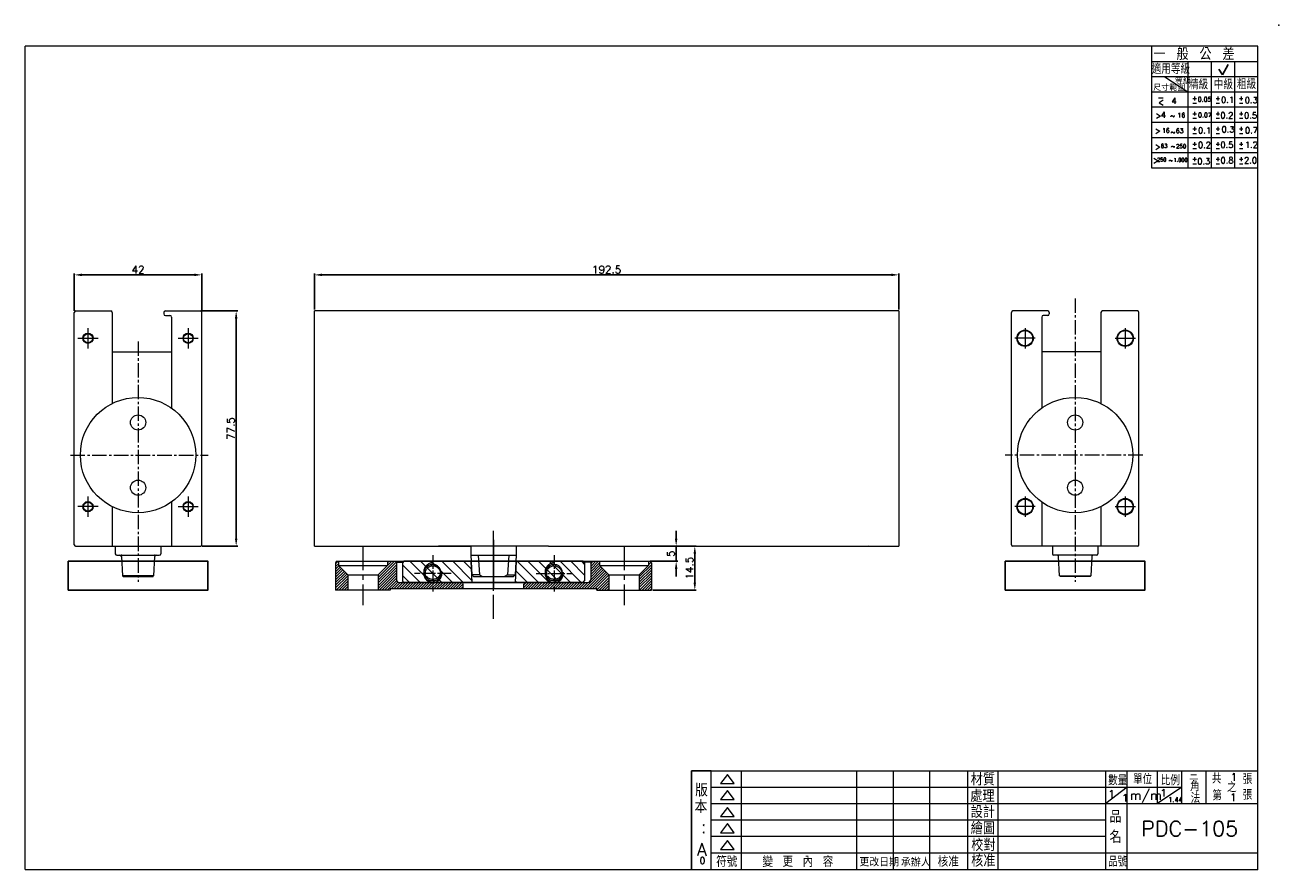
# Model space of a CAD drawing. Extents: x -2045 to 651, y 128 to 888.
# Tile 5 of 9: x -875 to -462, y 149 to 427. Entities that reach past the tile are written whole.
import ezdxf

# ---------------------------------------------------------------- set-up
doc = ezdxf.new("R2010")
doc.units = 0
doc.header["$LTSCALE"] = 0.5
doc.header["$MEASUREMENT"] = 0
for name, pattern in [('CENTER', [50.8, 31.75, -6.35, 6.35, -6.35]), ('CENTER2', [28.575, 19.05, -3.175, 3.175, -3.175]), ('HIDDEN2', [4.7625, 3.175, -1.5875])]:
    doc.linetypes.add(name, pattern=pattern)
doc.layers.get('0').update_dxf_attribs({"linetype": 'CONTINUOUS'})
doc.layers.get('DEFPOINTS').update_dxf_attribs({"linetype": 'CONTINUOUS'})
for name, color, linetype, lineweight in [('\\M+5CCEE\\M+5B3E4\\M+5CFDF', 4, 'CONTINUOUS', 15), ('\\M+5CFB8\\M+5CAB5\\M+5CFDF', 2, 'CONTINUOUS', 15), ('\\M+5D6D0\\M+5D0C4\\M+5CFDF', 1, 'CENTER', 15)]:
    doc.layers.add(name, color=color, linetype=linetype, lineweight=lineweight)
doc.layers.add('CENTER', color=3, linetype='CENTER2')
doc.layers.add('DIM', color=1, linetype='CONTINUOUS')
doc.styles.add('007', font='txt.shx', dxfattribs={"bigfont": 'chineset.shx'})
doc.styles.get("Standard").update_dxf_attribs({"font": 'txt.shx', "bigfont": 'chineset.shx'})
doc.dimstyles.new('A4', dxfattribs={"dimtxt": 2.5, "dimasz": 2.5, "dimexe": 0.5, "dimexo": 0.5, "dimgap": 0.5, "dimtad": 1, "dimdsep": 46, "dimtxsty": '007', "dimcen": 2.5, "dimclrd": 3, "dimclre": 3, "dimclrt": 3, "dimazin": 2, "dimtfac": 1, "dimtmove": 0, "dimatfit": 3, "dimfxl": 0, "dimtolj": 1, "dimtzin": 0, "dimlwd": -1, "dimlwe": -1, "dimarcsym": 0})

# ---------------------------------------------------------------- blocks, each defined once
blk = doc.blocks.new('A$C06CF1163')
at = {"color": 0}
for p, q in [((99.97, 42.57), (106.5, 42.57)), ((99.97, 10), (99.97, 42.57))]:
    blk.add_line(p, q, dxfattribs=at)
for s, p in [('版', (101.21, 34.06)), ('本 ', (101.02, 28.61)), (':', (103.15, 22.02)), ('A', (101.76, 14.49))]:
    blk.add_text(s, height=4.2, dxfattribs=at).set_placement(p)
blk = doc.blocks.new('1')
for p, q in [((398.43, 277.62), (400.25, 280.97)), ((397.24, 279.43), (398.43, 277.62))]:
    blk.add_line(p, q)
blk = doc.blocks.new('*D15')
at = {"color": 3}
for p, q in [((-660.05, 258.11), (-660.05, 260.61)), ((-668.61, 255.61), (-659.55, 255.61)), ((-660.05, 250.61), (-660.05, 255.61)), ((-668.61, 250.61), (-659.55, 250.61)), ((-660.05, 248.11), (-660.05, 245.61))]:
    blk.add_line(p, q, dxfattribs=at)
for points in [[(-660.47, 258.11), (-659.64, 258.11), (-660.05, 255.61)], [(-660.47, 248.11), (-659.64, 248.11), (-660.05, 250.61)]]:
    blk.add_solid(points, dxfattribs=at)
at = {"layer": 'DEFPOINTS', "color": 0}
for p in [(-669.11, 255.61), (-660.05, 255.61), (-669.11, 250.61)]:
    blk.add_point(p, dxfattribs=at)
at = {"color": 3, "insert": (-661.8, 253.11), "char_height": 2.5, "attachment_point": 5, "rotation": 90, "style": '007'}
blk.add_mtext('\\A1;5', dxfattribs=at)
blk = doc.blocks.new('*D16')
at = {"color": 3}
for p, q in [((-659.55, 255.61), (-653.41, 255.61)), ((-653.91, 243.61), (-653.91, 253.11)), ((-667.71, 241.11), (-653.41, 241.11))]:
    blk.add_line(p, q, dxfattribs=at)
for points in [[(-654.33, 253.11), (-653.5, 253.11), (-653.91, 255.61)], [(-654.33, 243.61), (-653.5, 243.61), (-653.91, 241.11)]]:
    blk.add_solid(points, dxfattribs=at)
at = {"layer": 'DEFPOINTS', "color": 0}
for p in [(-660.05, 255.61), (-653.91, 255.61), (-668.21, 241.11)]:
    blk.add_point(p, dxfattribs=at)
at = {"color": 3, "insert": (-655.66, 248.36), "char_height": 2.5, "attachment_point": 5, "rotation": 90, "style": '007'}
blk.add_mtext('\\A1;14.5', dxfattribs=at)
blk = doc.blocks.new('*D17')
at = {"color": 3}
for p, q in [((-779.21, 333.61), (-779.21, 345.49)), ((-776.71, 344.99), (-589.21, 344.99)), ((-586.71, 333.61), (-586.71, 345.49))]:
    blk.add_line(p, q, dxfattribs=at)
for points in [[(-776.71, 345.41), (-776.71, 344.58), (-779.21, 344.99)], [(-589.21, 345.41), (-589.21, 344.58), (-586.71, 344.99)]]:
    blk.add_solid(points, dxfattribs=at)
at = {"layer": 'DEFPOINTS', "color": 0}
for p in [(-586.71, 344.99), (-779.21, 333.11), (-586.71, 333.11)]:
    blk.add_point(p, dxfattribs=at)
at = {"color": 3, "insert": (-682.96, 346.74), "char_height": 2.5, "attachment_point": 5, "style": '007'}
blk.add_mtext('\\A1;192.5', dxfattribs=at)
blk = doc.blocks.new('*D18')
at = {"color": 3}
for p, q in [((-858.29, 333.11), (-858.29, 345.49)), ((-855.79, 344.99), (-818.79, 344.99)), ((-816.29, 333.11), (-816.29, 345.49))]:
    blk.add_line(p, q, dxfattribs=at)
for points in [[(-855.79, 345.41), (-855.79, 344.58), (-858.29, 344.99)], [(-818.79, 345.41), (-818.79, 344.58), (-816.29, 344.99)]]:
    blk.add_solid(points, dxfattribs=at)
at = {"layer": 'DEFPOINTS', "color": 0}
for p in [(-816.29, 344.99), (-858.29, 332.61), (-816.29, 332.61)]:
    blk.add_point(p, dxfattribs=at)
at = {"color": 3, "insert": (-837.29, 346.74), "char_height": 2.5, "attachment_point": 5, "style": '007'}
blk.add_mtext('\\A1;42', dxfattribs=at)
blk = doc.blocks.new('*D19')
at = {"color": 3}
for p, q in [((-816.29, 333.11), (-804.48, 333.11)), ((-804.98, 258.11), (-804.98, 330.61)), ((-816.19, 255.61), (-804.48, 255.61))]:
    blk.add_line(p, q, dxfattribs=at)
for points in [[(-805.39, 330.61), (-804.56, 330.61), (-804.98, 333.11)], [(-805.39, 258.11), (-804.56, 258.11), (-804.98, 255.61)]]:
    blk.add_solid(points, dxfattribs=at)
at = {"layer": 'DEFPOINTS', "color": 0}
for p in [(-816.79, 333.11), (-804.98, 333.11), (-816.69, 255.61)]:
    blk.add_point(p, dxfattribs=at)
at = {"color": 3, "insert": (-806.73, 294.36), "char_height": 2.5, "attachment_point": 5, "rotation": 90, "style": '007'}
blk.add_mtext('\\A1;77.5', dxfattribs=at)

msp = doc.modelspace()

# ---------------------------------------------------------------- hatches: boundary and pattern name
at = {"layer": '\\M+5CCEE\\M+5B3E4\\M+5CFDF', "ltscale": 20}
h = msp.add_hatch(dxfattribs=at)
h.set_pattern_fill('ANSI31', color=0, scale=5, style=0)
h.set_pattern_definition([(45, (-4177.25285, 3366.91524), (-0.44194174, 0.44194174), [])])
h.paths.add_polyline_path([(-768.211, 246.111), (-771.311, 249.211), (-771.311, 250.611), (-771.711, 250.611, 0.4142136), (-772.211, 250.111), (-772.211, 241.111), (-768.211, 241.111)])
h.paths.add_polyline_path([(-752.211, 250.311), (-752.511, 250.611), (-755.111, 250.611), (-755.111, 249.211), (-758.211, 246.111), (-758.211, 241.111), (-754.211, 241.111), (-754.211, 241.611), (-730.211, 241.611), (-730.211, 243.111, 0.4142136), (-730.711, 243.611), (-751.711, 243.611, -0.4142136), (-752.211, 244.111)])
h.paths.add_polyline_path([(-709.711, 243.611, 0.4142136), (-710.211, 243.111), (-710.211, 241.611), (-686.211, 241.611), (-686.211, 241.111), (-682.211, 241.111), (-682.211, 246.111), (-685.311, 249.211), (-685.311, 250.611), (-687.911, 250.611), (-688.211, 250.311), (-688.211, 244.111, -0.4142136), (-688.711, 243.611)])
h.paths.add_polyline_path([(-668.211, 250.111, 0.4142136), (-668.711, 250.611), (-669.111, 250.611), (-669.111, 249.211), (-672.211, 246.111), (-672.211, 241.111), (-668.211, 241.111)])

# ---------------------------------------------------------------- linework, layer by layer
at = {"lineweight": 18}
for p, q in [((-468.509, 420.32), (-874.509, 420.32)), ((-468.509, 420.32), (-874.509, 420.32)), ((-874.509, 149.025), (-874.509, 420.32)), ((-503.509, 420.32), (-503.509, 380.32)), ((-468.509, 420.32), (-503.509, 420.32)), ((-468.509, 420.32), (-503.509, 420.32)), ((-503.509, 420.32), (-503.509, 380.32)), ((-468.509, 420.32), (-503.509, 420.32)), ((-468.509, 420.32), (-503.509, 420.32)), ((-468.509, 148.889), (-468.509, 420.32)), ((-468.509, 380.32), (-468.509, 420.32)), ((-468.509, 148.889), (-468.509, 420.32)), ((-468.509, 380.32), (-468.509, 420.32)), ((-503.509, 415.32), (-468.509, 415.32)), ((-503.509, 415.32), (-468.509, 415.32)), ((-491.509, 415.32), (-491.509, 380.32)), ((-491.509, 415.32), (-491.509, 380.32)), ((-483.849, 415.32), (-483.849, 380.32)), ((-483.849, 415.32), (-483.849, 380.32)), ((-476.189, 415.32), (-476.189, 380.32)), ((-476.189, 415.32), (-476.189, 380.32)), ((-503.509, 410.32), (-468.509, 410.32)), ((-503.509, 410.32), (-468.509, 410.32)), ((-503.509, 405.32), (-468.509, 405.32)), ((-503.509, 405.32), (-468.509, 405.32)), ((-503.509, 400.32), (-468.509, 400.32)), ((-503.509, 400.32), (-468.509, 400.32)), ((-503.509, 395.32), (-468.509, 395.32)), ((-503.509, 395.32), (-468.509, 395.32)), ((-503.509, 390.32), (-468.509, 390.32)), ((-503.509, 390.32), (-468.509, 390.32)), ((-503.509, 385.32), (-468.509, 385.32)), ((-503.509, 385.32), (-468.509, 385.32)), ((-503.509, 380.32), (-468.509, 380.32)), ((-503.509, 380.32), (-468.509, 380.32)), ((-858.288, 256.011), (-858.288, 332.611)), ((-816.289, 256.01), (-816.288, 332.611)), ((-586.711, 333.111), (-779.211, 333.111)), ((-779.211, 255.611), (-779.211, 333.111)), ((-549.632, 256.01), (-549.633, 332.611)), ((-507.633, 256.011), (-507.633, 332.611)), ((-845.788, 319.611), (-826.288, 319.611)), ((-520.133, 319.611), (-539.633, 319.611)), ((-845.788, 268.624), (-845.788, 255.611)), ((-826.288, 270.125), (-826.288, 255.611)), ((-539.633, 270.125), (-539.633, 255.611)), ((-520.133, 268.624), (-520.133, 255.611)), ((-779.211, 255.611), (-738.811, 255.611)), ((-775.711, 255.611), (-738.811, 255.611)), ((-738.811, 255.611), (-727.711, 255.611)), ((-727.711, 255.611), (-738.311, 255.611)), ((-727.711, 255.611), (-738.311, 255.611)), ((-727.711, 255.611), (-738.311, 255.611)), ((-702.111, 255.611), (-727.711, 255.611)), ((-702.111, 255.611), (-586.711, 255.611)), ((-676.395, 255.614), (-676.397, 255.611)), ((-676.395, 255.614), (-676.397, 255.611)), ((-596.711, 255.748), (-596.848, 255.611)), ((-468.509, 149.025), (-468.509, 187.025)), ((-468.509, 149.025), (-468.509, 187.025)), ((-648.509, 181.597), (-468.509, 181.597)), ((-648.509, 149.025), (-648.509, 181.597)), ((-648.509, 181.597), (-468.509, 181.597)), ((-648.509, 149.025), (-648.509, 181.597)), ((-643.15, 180.388), (-645.4, 177.388)), ((-643.15, 180.388), (-645.4, 177.388)), ((-640.9, 177.388), (-643.15, 180.388)), ((-640.9, 177.388), (-643.15, 180.388)), ((-638.509, 149.025), (-638.509, 181.597)), ((-638.509, 149.025), (-638.509, 181.597)), ((-600.509, 149.025), (-600.509, 181.597)), ((-600.509, 149.025), (-600.509, 181.597)), ((-588.509, 149.025), (-588.509, 181.597)), ((-588.509, 149.025), (-588.509, 181.597)), ((-576.509, 149.025), (-576.509, 181.597)), ((-576.509, 149.025), (-576.509, 181.597)), ((-564.009, 149.025), (-564.009, 181.597)), ((-564.009, 149.025), (-564.009, 181.597)), ((-554.009, 149.025), (-554.009, 181.597)), ((-554.009, 149.025), (-554.009, 181.597)), ((-518.509, 149.025), (-518.509, 181.597)), ((-518.509, 149.025), (-518.509, 181.597)), ((-511.509, 149.025), (-511.509, 181.597)), ((-511.509, 149.025), (-511.509, 181.597)), ((-501.509, 170.741), (-501.509, 181.597)), ((-501.509, 170.741), (-501.509, 181.597)), ((-493.509, 170.741), (-493.509, 181.597)), ((-493.509, 170.741), (-493.509, 181.597)), ((-485.509, 170.741), (-485.509, 181.597)), ((-485.509, 170.741), (-485.509, 181.597)), ((-648.509, 176.169), (-493.509, 176.169)), ((-648.509, 176.169), (-493.509, 176.169)), ((-645.4, 177.388), (-640.9, 177.388)), ((-645.4, 177.388), (-640.9, 177.388)), ((-643.15, 175.054), (-645.4, 172.054)), ((-643.15, 175.054), (-645.4, 172.054)), ((-640.9, 172.054), (-643.15, 175.054)), ((-640.9, 172.054), (-643.15, 175.054)), ((-511.509, 176.169), (-518.509, 170.741)), ((-511.509, 176.169), (-518.509, 170.741)), ((-493.509, 176.169), (-501.509, 170.741)), ((-493.509, 176.169), (-501.509, 170.741)), ((-648.509, 170.741), (-468.509, 170.741)), ((-648.509, 170.741), (-468.509, 170.741)), ((-645.4, 172.054), (-640.9, 172.054)), ((-645.4, 172.054), (-640.9, 172.054)), ((-643.15, 169.499), (-645.4, 166.499)), ((-643.15, 169.499), (-645.4, 166.499)), ((-640.9, 166.499), (-643.15, 169.499)), ((-640.9, 166.499), (-643.15, 169.499)), ((-518.509, 165.309), (-648.509, 165.309)), ((-518.509, 165.309), (-648.509, 165.309)), ((-645.4, 166.499), (-640.9, 166.499)), ((-645.4, 166.499), (-640.9, 166.499)), ((-643.15, 164.165), (-645.4, 161.165)), ((-643.15, 164.165), (-645.4, 161.165)), ((-645.4, 161.165), (-640.9, 161.165)), ((-645.4, 161.165), (-640.9, 161.165)), ((-640.9, 161.165), (-643.15, 164.165)), ((-640.9, 161.165), (-643.15, 164.165)), ((-518.509, 159.881), (-648.509, 159.881)), ((-518.509, 159.881), (-648.509, 159.881)), ((-643.15, 158.634), (-645.4, 155.634)), ((-643.15, 158.634), (-645.4, 155.634)), ((-640.9, 155.634), (-643.15, 158.634)), ((-640.9, 155.634), (-643.15, 158.634)), ((-468.509, 154.453), (-648.509, 154.453)), ((-468.509, 154.453), (-648.509, 154.453)), ((-645.4, 155.634), (-640.9, 155.634)), ((-645.4, 155.634), (-640.9, 155.634))]:
    msp.add_line(p, q, dxfattribs=at)
at = {"color": 0, "lineweight": 18}
for p, q in [((-499.039, 410.309), (-491.509, 405.32)), ((-499.039, 410.309), (-491.509, 405.32)), ((-845.788, 332.611), (-845.788, 302.604)), ((-828.788, 332.611), (-828.788, 332.111)), ((-826.288, 331.111), (-826.288, 301.103)), ((-539.633, 331.111), (-539.633, 301.103)), ((-537.133, 332.611), (-537.133, 332.111)), ((-520.133, 332.611), (-520.133, 302.604)), ((-727.711, 255.611), (-727.711, 252.611)), ((-874.509, 149.025), (-468.509, 149.025)), ((-874.509, 149.025), (-468.509, 149.025))]:
    msp.add_line(p, q, dxfattribs=at)
at = {"color": 0, "lineweight": 18, "ltscale": 20}
for p, q in [((-857.788, 333.111), (-846.288, 333.111)), ((-828.29, 333.111), (-816.788, 333.111)), ((-828.288, 331.611), (-826.788, 331.611)), ((-537.631, 333.111), (-549.133, 333.111)), ((-537.633, 331.611), (-539.133, 331.611)), ((-508.133, 333.111), (-519.633, 333.111)), ((-844.788, 255.611), (-844.788, 253.111)), ((-829.788, 255.611), (-829.788, 253.111)), ((-727.711, 252.611), (-712.711, 252.611)), ((-727.711, 252.611), (-727.374, 246.183)), ((-725.31, 252.611), (-724.797, 246.186)), ((-715.112, 252.611), (-715.624, 246.183)), ((-712.711, 252.611), (-713.048, 246.183)), ((-536.133, 255.611), (-536.133, 253.111)), ((-521.133, 255.611), (-521.133, 253.111)), ((-727.374, 246.183), (-726.802, 245.611)), ((-724.797, 246.183), (-727.374, 246.183)), ((-726.803, 245.611), (-713.619, 245.611)), ((-724.797, 246.183), (-723.836, 245.611)), ((-715.624, 246.183), (-716.585, 245.611)), ((-715.624, 246.183), (-713.048, 246.183)), ((-713.048, 246.183), (-713.619, 245.611))]:
    msp.add_line(p, q, dxfattribs=at)
at = {"linetype": 'Continuous', "lineweight": 18}
for p, q in [((-586.711, 333.111), (-586.711, 255.611)), ((-857.888, 255.611), (-816.658, 255.611)), ((-508.033, 255.611), (-549.263, 255.611))]:
    msp.add_line(p, q, dxfattribs=at)
msp.add_line((-720.211, 257.649), (-720.211, 241.806))
at = {"color": 7, "linetype": 'Continuous', "lineweight": 18}
for p, q in [((-844.288, 252.611), (-843.263, 252.611)), ((-842.763, 252.137), (-842.432, 245.811)), ((-832.145, 245.811), (-831.813, 252.137)), ((-831.314, 252.611), (-830.288, 252.611)), ((-534.608, 252.611), (-535.633, 252.611)), ((-533.777, 245.811), (-534.108, 252.137)), ((-523.158, 252.137), (-523.489, 245.811)), ((-521.633, 252.611), (-522.659, 252.611)), ((-832.145, 245.811), (-842.432, 245.811)), ((-842.221, 245.611), (-842.432, 245.811)), ((-842.221, 245.611), (-832.355, 245.611)), ((-832.355, 245.729), (-832.145, 245.929)), ((-533.566, 245.729), (-533.777, 245.929)), ((-533.777, 245.811), (-523.489, 245.811)), ((-523.7, 245.611), (-533.566, 245.611)), ((-523.7, 245.611), (-523.489, 245.811))]:
    msp.add_line(p, q, dxfattribs=at)
at = {"lineweight": 18, "ltscale": 20}
for p, q in [((-843.263, 252.611), (-831.314, 252.611)), ((-842.927, 252.611), (-842.788, 252.611)), ((-842.781, 252.47), (-842.788, 252.611)), ((-831.796, 252.47), (-831.788, 252.611)), ((-831.65, 252.611), (-831.788, 252.611)), ((-522.659, 252.611), (-534.608, 252.611)), ((-534.271, 252.611), (-534.133, 252.611)), ((-534.126, 252.47), (-534.133, 252.611)), ((-523.14, 252.47), (-523.133, 252.611)), ((-522.995, 252.611), (-523.133, 252.611))]:
    msp.add_line(p, q, dxfattribs=at)
at = {"color": 0, "lineweight": 15, "ltscale": 20}
for p, q in [((-749.711, 250.611), (-750.211, 250.111)), ((-750.211, 250.111), (-750.211, 244.111)), ((-750.211, 249.491), (-744.331, 243.611)), ((-747.796, 250.611), (-740.796, 243.611)), ((-744.26, 250.611), (-737.26, 243.611)), ((-740.725, 250.611), (-733.725, 243.611)), ((-737.189, 250.611), (-730.189, 243.611)), ((-733.653, 250.611), (-727.409, 244.367)), ((-730.118, 250.611), (-727.605, 248.098)), ((-727.737, 250.611), (-727.37, 243.611)), ((-712.711, 250.611), (-713.078, 243.611)), ((-712.44, 250.611), (-705.44, 243.611)), ((-708.905, 250.611), (-701.905, 243.611)), ((-705.369, 250.611), (-698.369, 243.611)), ((-701.834, 250.611), (-694.834, 243.611)), ((-698.298, 250.611), (-691.298, 243.611)), ((-694.763, 250.611), (-690.211, 246.059)), ((-691.227, 250.611), (-690.211, 249.595)), ((-690.711, 250.611), (-690.211, 250.111)), ((-690.211, 250.111), (-690.211, 244.111)), ((-750.211, 245.955), (-747.867, 243.611)), ((-749.711, 243.611), (-750.211, 244.111)), ((-713.049, 244.149), (-712.511, 243.611)), ((-712.873, 247.509), (-708.976, 243.611)), ((-690.711, 243.611), (-690.211, 244.111))]:
    msp.add_line(p, q, dxfattribs=at)
at = {"color": 0}
for p, q in [((-690.711, 250.611), (-749.711, 250.611)), ((-749.711, 243.611), (-690.711, 243.611))]:
    msp.add_line(p, q, dxfattribs=at)
for points in [[(-860.288, 250.611), (-814.288, 250.611), (-814.288, 241.111), (-860.288, 241.111)], [(-551.633, 250.611), (-505.633, 250.611), (-505.633, 241.111), (-551.633, 241.111)]]:
    msp.add_lwpolyline(points, close=True)
at = {"lineweight": 18, "ltscale": 20}
for centre, radius in [((-545.133, 324.111), 2.7), ((-545.133, 324.111), 2.5), ((-512.133, 324.111), 2.7), ((-512.133, 324.111), 2.5), ((-853.788, 324.111), 1.7), ((-853.788, 324.111), 1.5), ((-820.788, 324.111), 1.7), ((-820.788, 324.111), 1.5), ((-853.788, 268.611), 1.7), ((-853.788, 268.611), 1.5), ((-820.788, 268.611), 1.7), ((-820.788, 268.611), 1.5), ((-545.133, 268.611), 2.7), ((-545.133, 268.611), 2.5), ((-512.133, 268.611), 2.7), ((-512.133, 268.611), 2.5)]:
    msp.add_circle(centre, radius, dxfattribs=at)
at = {"lineweight": 18}
for centre, radius in [((-837.288, 285.614), 18.998), ((-528.633, 285.614), 18.998), ((-837.288, 296.364), 2.5), ((-837.288, 296.364), 2.5), ((-528.633, 296.364), 2.5), ((-528.633, 296.364), 2.5), ((-837.288, 274.864), 2.5), ((-837.288, 274.864), 2.5), ((-528.633, 274.864), 2.5), ((-528.633, 274.864), 2.5)]:
    msp.add_circle(centre, radius, dxfattribs=at)
at = {"color": 0, "linetype": 'HIDDEN2', "lineweight": 15, "ltscale": 4}
for centre in [(-740.211, 247.111), (-700.211, 247.111)]:
    msp.add_circle(centre, 2.5, dxfattribs=at)
at = {"color": 0, "lineweight": 18}
for centre, start, end in [((-857.788, 332.611), 90, 180), ((-846.288, 332.611), 0, 90), ((-826.788, 331.111), 0, 90), ((-816.788, 332.611), 0, 90), ((-549.133, 332.611), 90, 180), ((-539.133, 331.111), 90, 180), ((-519.633, 332.611), 90, 180), ((-508.133, 332.611), 0, 90)]:
    msp.add_arc(centre, 0.5, start, end, dxfattribs=at)
at = {"color": 0, "lineweight": 18, "ltscale": 20}
for centre, start, end in [((-828.288, 332.611), 90, 180), ((-828.288, 332.111), 180, 270), ((-537.633, 332.611), 0, 90), ((-537.633, 332.111), 270, 0)]:
    msp.add_arc(centre, 0.5, start, end, dxfattribs=at)
at = {"lineweight": 18}
for centre, start, end in [((-857.888, 256.011), 180, 270), ((-857.888, 256.011), 180, 270), ((-816.689, 256.01), 270, 0), ((-816.689, 256.01), 270, 0), ((-549.232, 256.01), 180, 270), ((-549.232, 256.01), 180, 270), ((-508.033, 256.011), 270, 0), ((-508.033, 256.011), 270, 0)]:
    msp.add_arc(centre, 0.4, start, end, dxfattribs=at)
at = {"lineweight": 18, "ltscale": 20}
for centre, start, end in [((-844.288, 253.111), 180, 270), ((-830.288, 253.111), 270, 0), ((-535.633, 253.111), 180, 270), ((-521.633, 253.111), 270, 0)]:
    msp.add_arc(centre, 0.5, start, end, dxfattribs=at)
at = {"color": 7, "linetype": 'Continuous', "lineweight": 18}
for centre, start, end in [((-843.263, 252.111), 3, 90), ((-843.263, 252.111), 3, 90), ((-831.314, 252.111), 90, 177), ((-831.314, 252.111), 90, 177), ((-534.608, 252.111), 3, 90), ((-534.608, 252.111), 3, 90), ((-522.659, 252.111), 90, 177), ((-522.659, 252.111), 90, 177)]:
    msp.add_arc(centre, 0.5, start, end, dxfattribs=at)
at = {"color": 0, "linetype": 'HIDDEN2', "lineweight": 15, "ltscale": 4}
for centre in [(-740.211, 247.111), (-700.211, 247.111)]:
    msp.add_arc(centre, 3, 90, 0, dxfattribs=at)
at = {"color": 0, "lineweight": 20}
msp.add_point((-461.509, 427.32), dxfattribs=at)
msp.add_point((-461.509, 427.32), dxfattribs=at)
at = {"lineweight": 18, "ltscale": 20}
for p in [(-842.788, 252.611), (-831.788, 252.611), (-831.788, 252.611), (-534.133, 252.611), (-534.133, 252.611), (-523.133, 252.611)]:
    msp.add_point(p, dxfattribs=at)
at = {"layer": '\\M+5CFB8\\M+5CAB5\\M+5CFDF', "color": 0, "lineweight": 15, "ltscale": 20}
for p, q in [((-772.211, 250.111), (-772.211, 241.111)), ((-771.711, 250.611), (-720.211, 250.611)), ((-771.311, 250.611), (-771.311, 249.211)), ((-771.311, 249.211), (-768.211, 246.111)), ((-771.311, 249.211), (-755.111, 249.211)), ((-755.111, 249.211), (-758.211, 246.111)), ((-755.111, 250.611), (-755.111, 249.211)), ((-752.211, 250.311), (-752.511, 250.611)), ((-752.211, 250.311), (-750.011, 250.311)), ((-752.211, 250.311), (-752.211, 244.611)), ((-720.211, 250.611), (-668.711, 250.611)), ((-688.211, 250.311), (-690.411, 250.311)), ((-688.211, 250.311), (-687.911, 250.611)), ((-688.211, 250.311), (-688.211, 244.509)), ((-685.311, 250.611), (-685.311, 249.211)), ((-685.311, 249.211), (-682.211, 246.111)), ((-685.311, 249.211), (-669.111, 249.211)), ((-669.111, 249.211), (-672.211, 246.111)), ((-669.111, 250.611), (-669.111, 249.211)), ((-668.211, 250.111), (-668.211, 241.111)), ((-768.211, 246.111), (-758.211, 246.111)), ((-768.211, 246.111), (-768.211, 241.111)), ((-758.211, 246.111), (-758.211, 241.111)), ((-682.211, 246.111), (-672.211, 246.111)), ((-682.211, 246.111), (-682.211, 241.111)), ((-672.211, 246.111), (-672.211, 241.111)), ((-754.211, 241.111), (-772.211, 241.111)), ((-754.211, 241.611), (-754.211, 241.111)), ((-754.211, 241.611), (-686.211, 241.611)), ((-751.211, 243.611), (-730.711, 243.611)), ((-730.711, 243.611), (-709.735, 243.611)), ((-730.211, 241.611), (-730.211, 243.111)), ((-710.211, 241.611), (-710.211, 243.111)), ((-709.711, 243.611), (-689.109, 243.611)), ((-686.211, 241.111), (-686.211, 241.611)), ((-686.211, 241.111), (-668.211, 241.111))]:
    msp.add_line(p, q, dxfattribs=at)
for centre in [(-740.211, 246.611), (-700.211, 246.611)]:
    msp.add_circle(centre, 2.5, dxfattribs=at)
for centre, radius, start, end in [((-771.711, 250.111), 0.5, 90, 180), ((-740.211, 246.611), 3, 90, 0), ((-700.211, 246.611), 3, 90, 0), ((-668.711, 250.111), 0.5, 0, 90), ((-751.211, 244.611), 1, 180, 270), ((-689.211, 244.611), 1, 270, 0), ((-730.711, 243.111), 0.5, 0, 90), ((-709.711, 243.111), 0.5, 90, 180)]:
    msp.add_arc(centre, radius, start, end, dxfattribs=at)
at = {"layer": '\\M+5D6D0\\M+5D0C4\\M+5CFDF', "color": 0, "ltscale": 0.5}
for p, q in [((-720.211, 231.611), (-720.211, 260.611)), ((-763.211, 255.611), (-763.211, 236.111)), ((-677.211, 255.611), (-677.211, 236.111))]:
    msp.add_line(p, q, dxfattribs=at)
at = {"layer": '\\M+5D6D0\\M+5D0C4\\M+5CFDF', "color": 0, "ltscale": 0.2}
for p, q in [((-740.211, 252.611), (-740.211, 240.611)), ((-700.211, 252.611), (-700.211, 240.611)), ((-734.211, 246.611), (-746.211, 246.611)), ((-706.211, 246.611), (-694.211, 246.611))]:
    msp.add_line(p, q, dxfattribs=at)
at = {"layer": 'CENTER', "color": 0, "lineweight": 18, "ltscale": 0.5}
for p, q in [((-528.633, 337.254), (-528.633, 243.872)), ((-528.633, 337.254), (-528.633, 243.872)), ((-837.288, 323.052), (-837.288, 243.872)), ((-837.288, 323.052), (-837.288, 243.872)), ((-859.546, 285.614), (-814.205, 285.614)), ((-859.546, 285.614), (-814.205, 285.614)), ((-506.375, 285.614), (-551.717, 285.614)), ((-506.375, 285.614), (-551.717, 285.614))]:
    msp.add_line(p, q, dxfattribs=at)
at = {"layer": 'CENTER', "color": 0, "linetype": 'CENTER', "lineweight": 18, "ltscale": 0.5}
for p, q in [((-853.788, 327.455), (-853.788, 320.767)), ((-820.788, 327.455), (-820.788, 320.767)), ((-545.133, 327.455), (-545.133, 320.767)), ((-512.133, 327.455), (-512.133, 320.767)), ((-857.132, 324.111), (-850.444, 324.111)), ((-824.132, 324.111), (-817.444, 324.111)), ((-541.789, 324.111), (-548.477, 324.111)), ((-515.477, 324.111), (-508.789, 324.111)), ((-850.444, 268.611), (-857.132, 268.611)), ((-853.788, 271.955), (-853.788, 265.267)), ((-824.132, 268.611), (-817.444, 268.611)), ((-820.788, 271.955), (-820.788, 265.267)), ((-541.789, 268.611), (-548.477, 268.611)), ((-545.133, 271.955), (-545.133, 265.267)), ((-515.477, 268.611), (-508.789, 268.611)), ((-515.477, 268.611), (-508.789, 268.611)), ((-512.133, 271.955), (-512.133, 265.267))]:
    msp.add_line(p, q, dxfattribs=at)
at = {"layer": 'CENTER', "color": 0, "lineweight": 15, "ltscale": 0.5}
msp.add_line((-720.211, 240.83), (-720.211, 253.609), dxfattribs=at)
at = {"layer": 'DIM', "color": 0, "lineweight": 18}
msp.add_line((-712.711, 255.611), (-712.711, 252.611), dxfattribs=at)

# ---------------------------------------------------------------- block references
at = {"lineweight": 18}
for name, p in [('1', (-878.509, 133.32)), ('1', (-878.509, 133.32)), ('A$C06CF1163', (-755.009, 139.025)), ('A$C06CF1163', (-755.009, 139.025))]:
    msp.add_blockref(name, p, dxfattribs=at)

# ---------------------------------------------------------------- texts
for s, height, p in [('一 般 公 差', 4, (-502.825, 415.799)), ('一 般 公 差', 4, (-502.825, 415.799)), ('適用等級', 3, (-503.394, 411.258)), ('適用等級', 3, (-503.394, 411.258)), ('粗級', 3, (-475.327, 406.263)), ('粗級', 3, (-475.327, 406.263)), ('+', 1.5, (-474.784, 402.472)), ('+', 1.5, (-474.784, 402.472)), ('-', 1.5, (-474.784, 400.947)), ('-', 1.5, (-474.784, 400.947)), ('0.3', 2, (-472.773, 401.561)), ('0.3', 2, (-472.773, 401.561)), ('+', 1.5, (-474.784, 397.472)), ('+', 1.5, (-474.784, 397.472)), ('-', 1.5, (-474.784, 395.947)), ('-', 1.5, (-474.784, 395.947)), ('0.5', 2, (-472.978, 396.543)), ('0.5', 2, (-472.978, 396.543)), ('+', 1.5, (-474.784, 392.472)), ('+', 1.5, (-474.784, 392.472)), ('0.7', 2, (-472.708, 391.647)), ('0.7', 2, (-472.708, 391.647)), ('+', 1.5, (-474.784, 387.472)), ('+', 1.5, (-474.784, 387.472)), ('-', 1.5, (-474.784, 390.947)), ('-', 1.5, (-474.784, 390.947)), ('1.2', 2, (-472.728, 386.883)), ('1.2', 2, (-472.728, 386.883)), ('-', 1.5, (-474.784, 385.947)), ('-', 1.5, (-474.784, 385.947)), ('+', 1.5, (-474.784, 382.472)), ('+', 1.5, (-474.784, 382.472)), ('-', 1.5, (-474.784, 380.947)), ('-', 1.5, (-474.784, 380.947)), ('2.0', 2, (-472.997, 381.743)), ('2.0', 2, (-472.997, 381.743)), ('材質', 4, (-563.029, 176.73)), ('材質', 4, (-563.029, 176.73)), ('數量', 3, (-517.781, 176.835)), ('數量', 3, (-517.781, 176.835)), ('單位', 3, (-509.554, 177.195)), ('單位', 3, (-509.554, 177.195)), ('比例', 3, (-500.432, 176.841)), ('比例', 3, (-500.432, 176.841)), ('三', 3, (-491.132, 178.443)), ('三', 3, (-491.132, 178.443)), ('角', 3, (-490.774, 174.872)), ('角', 3, (-490.774, 174.872)), ('共', 3, (-483.62, 177.381)), ('共', 3, (-483.62, 177.381)), ('之', 3, (-478.612, 174.528)), ('之', 3, (-478.612, 174.528)), ('1', 2.5, (-477.378, 178.306)), ('1', 2.5, (-477.378, 178.306)), ('張', 3, (-473.425, 177.212)), ('張', 3, (-473.425, 177.212)), ('處理', 4, (-563.169, 171.267)), ('處理', 4, (-563.169, 171.267)), ('1', 2.5, (-517.752, 172.663)), ('1', 2.5, (-517.752, 172.663)), ('1', 2.5, (-513.278, 171.4)), ('1', 2.5, (-513.278, 171.4)), ('m/m', 3, (-510.627, 172.01)), ('m/m', 3, (-510.627, 172.01)), ('1', 2.5, (-500.558, 173.056)), ('1', 2.5, (-500.558, 173.056)), ('法', 3, (-490.595, 170.945)), ('法', 3, (-490.595, 170.945)), ('第', 3, (-483.441, 171.845)), ('第', 3, (-483.441, 171.845)), ('1', 2.5, (-477.7, 171.56)), ('1', 2.5, (-477.7, 171.56)), ('張', 3, (-473.425, 172.03)), ('張', 3, (-473.425, 172.03)), ('設計', 4, (-563.029, 166.012)), ('設計', 4, (-563.029, 166.012)), ('1.44', 1.6, (-497.992, 171.241)), ('1.44', 1.6, (-497.992, 171.241)), ('繪圖', 4, (-563.029, 160.656)), ('繪圖', 4, (-563.029, 160.656)), ('品', 4, (-517.327, 164.466)), ('品', 4, (-517.327, 164.466)), ('名', 4, (-517.327, 157.799)), ('名', 4, (-517.327, 157.799)), ('PDC-105', 5, (-506.844, 160.014)), ('校對', 4, (-562.838, 155.103)), ('校對', 4, (-562.838, 155.103)), ('符號', 3.5, (-646.894, 149.909)), ('符號', 3.5, (-646.894, 149.909)), ('變 更 內 容', 3.5, (-631.638, 149.901)), ('變 更 內 容', 3.5, (-631.638, 149.901)), ('更改日期', 2.5, (-599.66, 150.109)), ('更改日期', 2.5, (-599.66, 150.109)), ('承辦人', 2.5, (-585.992, 150.054)), ('承辦人', 2.5, (-585.992, 150.054)), ('核准', 3.5, (-573.908, 149.915)), ('核准', 3.5, (-573.908, 149.915)), ('核准', 4, (-562.873, 149.913)), ('核准', 4, (-562.873, 149.913)), ('品號', 3, (-517.781, 150.041)), ('品號', 3, (-517.781, 150.041))]:
    msp.add_text(s, height=height, dxfattribs=at).set_placement(p)
at = {"color": 0, "lineweight": 18}
for s, height, p in [('等級', 1.95, (-495.767, 407.859)), ('等級', 1.95, (-495.767, 407.859)), ('精級', 3, (-491.122, 406.15)), ('精級', 3, (-491.122, 406.15)), ('中級', 3, (-482.94, 406.15)), ('中級', 3, (-482.94, 406.15)), ('尺寸範圍', 1.95, (-502.918, 405.669)), ('尺寸範圍', 1.95, (-502.918, 405.669)), ('-', 2, (-501.538, 402.465)), ('-', 2, (-501.538, 402.465)), ('<', 2, (-501.314, 400.881)), ('<', 2, (-501.314, 400.881)), ('4', 2, (-496.909, 401.338)), ('4', 2, (-496.909, 401.338)), ('+', 1.5, (-490.104, 402.472)), ('+', 1.5, (-490.104, 402.472)), ('-', 1.5, (-490.104, 400.947)), ('-', 1.5, (-490.104, 400.947)), ('0.05', 1.5, (-488.238, 402.085)), ('0.05', 1.5, (-488.238, 402.085)), ('+', 1.5, (-482.444, 402.472)), ('+', 1.5, (-482.444, 402.472)), ('-', 1.5, (-482.444, 400.947)), ('-', 1.5, (-482.444, 400.947)), ('0.1', 2, (-480.583, 401.687)), ('0.1', 2, (-480.583, 401.687)), ('>', 2, (-502.231, 396.477)), ('>', 2, (-502.231, 396.477)), ('4', 2, (-500.397, 396.725)), ('4', 2, (-500.397, 396.725)), ('~', 1.5, (-497.261, 396.642)), ('~', 1.5, (-497.261, 396.642)), ('16', 1.5, (-494.935, 396.881)), ('16', 1.5, (-494.935, 396.881)), ('+', 1.5, (-490.104, 397.472)), ('+', 1.5, (-490.104, 397.472)), ('-', 1.5, (-490.104, 395.947)), ('-', 1.5, (-490.104, 395.947)), ('0.07', 1.5, (-488.144, 396.928)), ('0.07', 1.5, (-488.144, 396.928)), ('+', 1.5, (-482.444, 397.472)), ('+', 1.5, (-482.444, 397.472)), ('-', 1.5, (-482.444, 395.947)), ('-', 1.5, (-482.444, 395.947)), ('0.2', 2, (-480.814, 396.566)), ('0.2', 2, (-480.814, 396.566)), ('>', 2, (-502.436, 391.455)), ('>', 2, (-502.436, 391.455)), ('16', 1.5, (-500.064, 391.858)), ('16', 1.5, (-500.064, 391.858)), ('63', 1.5, (-495.491, 391.727)), ('63', 1.5, (-495.491, 391.727)), ('+', 1.5, (-490.104, 392.472)), ('+', 1.5, (-490.104, 392.472)), ('0.1', 2, (-488.162, 391.598)), ('0.1', 2, (-488.162, 391.598)), ('+', 1.5, (-482.444, 392.472)), ('+', 1.5, (-482.444, 392.472)), ('0.3', 2, (-480.422, 391.933)), ('0.3', 2, (-480.422, 391.933)), ('~', 1.5, (-497.136, 391.264)), ('~', 1.5, (-497.136, 391.264)), ('+', 1.5, (-490.104, 387.472)), ('+', 1.5, (-490.104, 387.472)), ('-', 1.5, (-490.104, 390.947)), ('-', 1.5, (-490.104, 390.947)), ('0.2', 2, (-488.188, 386.784)), ('0.2', 2, (-488.188, 386.784)), ('+', 1.5, (-482.444, 387.472)), ('+', 1.5, (-482.444, 387.472)), ('-', 1.5, (-482.444, 390.947)), ('-', 1.5, (-482.444, 390.947)), ('0.5', 2, (-480.794, 386.85)), ('0.5', 2, (-480.794, 386.85)), ('>', 2, (-502.436, 386.227)), ('>', 2, (-502.436, 386.227)), ('63', 1.3, (-500.442, 386.854)), ('63', 1.3, (-500.442, 386.854)), ('~', 1.3, (-497.058, 386.719)), ('~', 1.3, (-497.058, 386.719)), ('250', 1.3, (-495.366, 386.741)), ('250', 1.3, (-495.366, 386.741)), ('-', 1.5, (-490.104, 385.947)), ('-', 1.5, (-490.104, 385.947)), ('-', 1.5, (-482.444, 385.947)), ('-', 1.5, (-482.444, 385.947)), ('>', 2, (-503.052, 381.717)), ('>', 2, (-503.052, 381.717)), ('250', 1.2, (-501.641, 382.38)), ('250', 1.2, (-501.641, 382.38)), ('~', 1.2, (-497.736, 382.138)), ('~', 1.2, (-497.736, 382.138)), ('1.000', 1.2, (-496.214, 382.275)), ('1.000', 1.2, (-496.214, 382.275)), ('+', 1.5, (-490.104, 382.472)), ('+', 1.5, (-490.104, 382.472)), ('-', 1.5, (-490.104, 380.947)), ('-', 1.5, (-490.104, 380.947)), ('0.3', 2, (-488.412, 381.433)), ('0.3', 2, (-488.412, 381.433)), ('+', 1.5, (-482.444, 382.472)), ('+', 1.5, (-482.444, 382.472)), ('-', 1.5, (-482.444, 380.947)), ('-', 1.5, (-482.444, 380.947)), ('0.8', 2, (-480.756, 381.74)), ('0.8', 2, (-480.756, 381.74))]:
    msp.add_text(s, height=height, dxfattribs=at).set_placement(p)
at = {"layer": 'DIM', "lineweight": 18, "insert": (-652.346, 153.065), "char_height": 2.2, "width": 0.7075, "attachment_point": 1}
msp.add_mtext('{\\C7;0}', dxfattribs=at)
msp.add_mtext('{\\C7;0}', dxfattribs=at)

# ---------------------------------------------------------------- dimensions: what is measured, and where the dimension line sits
for base, p1, p2, picture, middle in [((-816.288, 344.993), (-858.288, 332.611), (-816.288, 332.611), '*D18', (-837.288, 346.743)), ((-586.711, 344.993), (-779.211, 333.111), (-586.711, 333.111), '*D17', (-682.961, 346.743))]:
    dim = msp.add_linear_dim(base=base, p1=p1, p2=p2, dimstyle='A4')
    dim.commit()
    dim.dimension.update_dxf_attribs({"geometry": picture, "text_midpoint": middle})
dim = msp.add_linear_dim(base=(-804.975, 333.111), p1=(-816.689, 255.61), p2=(-816.788, 333.111), angle=90, dimstyle='A4')
dim.commit()
dim.dimension.update_dxf_attribs({"geometry": '*D19', "text_midpoint": (-804.975, 294.36), "dimtype": 160})
for base, p1, p2, picture, middle in [((-660.055, 255.611), (-669.111, 250.611), (-669.111, 255.611), '*D15', (-661.805, 253.111)), ((-653.915, 255.611), (-668.211, 241.111), (-660.055, 255.611), '*D16', (-655.665, 248.361))]:
    dim = msp.add_linear_dim(base=base, p1=p1, p2=p2, angle=90, dimstyle='A4')
    dim.commit()
    dim.dimension.update_dxf_attribs({"geometry": picture, "text_midpoint": middle})

doc.saveas('drawing.dxf')
